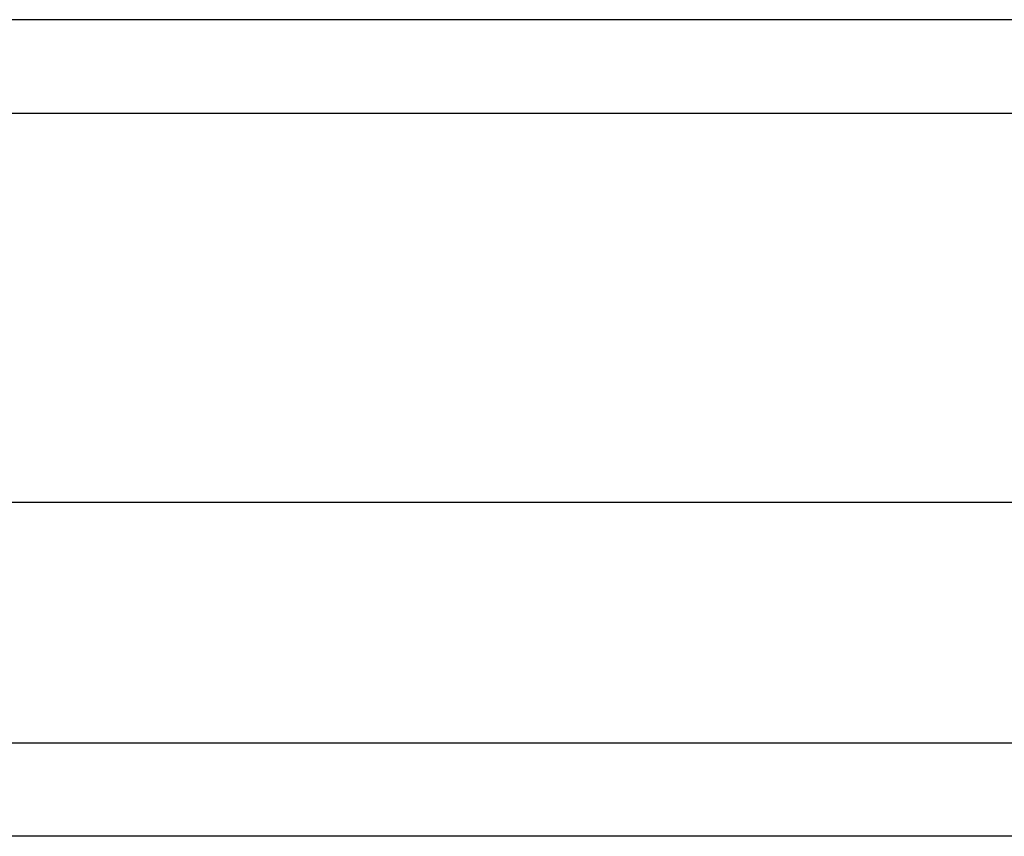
# Model space of a CAD drawing. Header units: inches. Extents: x 16 to 193, y 16 to 114.
# Tile 52 of 87: x 112.163 to 113.207, y 86.887 to 87.753. Entities that reach past the tile are written whole.
import ezdxf

# ---------------------------------------------------------------- set-up
doc = ezdxf.new("R2010")
doc.units = ezdxf.units.IN
doc.header["$MEASUREMENT"] = 0
doc.layers.add('Visible Edges(ANSI)', color=7, linetype='Continuous', lineweight=25)
doc.layers.add('Visible Tangent Edges(ANSI)', color=7, linetype='Continuous', lineweight=25)

msp = doc.modelspace()

# ---------------------------------------------------------------- linework, layer by layer
at = {"layer": 'Visible Edges(ANSI)'}
for p, q in [((115.8141, 87.753), (86.0121, 87.753)), ((86.6218, 87.2412), (115.2045, 87.2412)), ((115.016, 86.8869), (86.8103, 86.8869))]:
    msp.add_line(p, q, dxfattribs=at)
at = {"layer": 'Visible Tangent Edges(ANSI)'}
for p, q in [((86.0121, 87.654), (115.8141, 87.654)), ((86.6803, 86.9859), (115.146, 86.9859))]:
    msp.add_line(p, q, dxfattribs=at)

doc.saveas('drawing.dxf')
